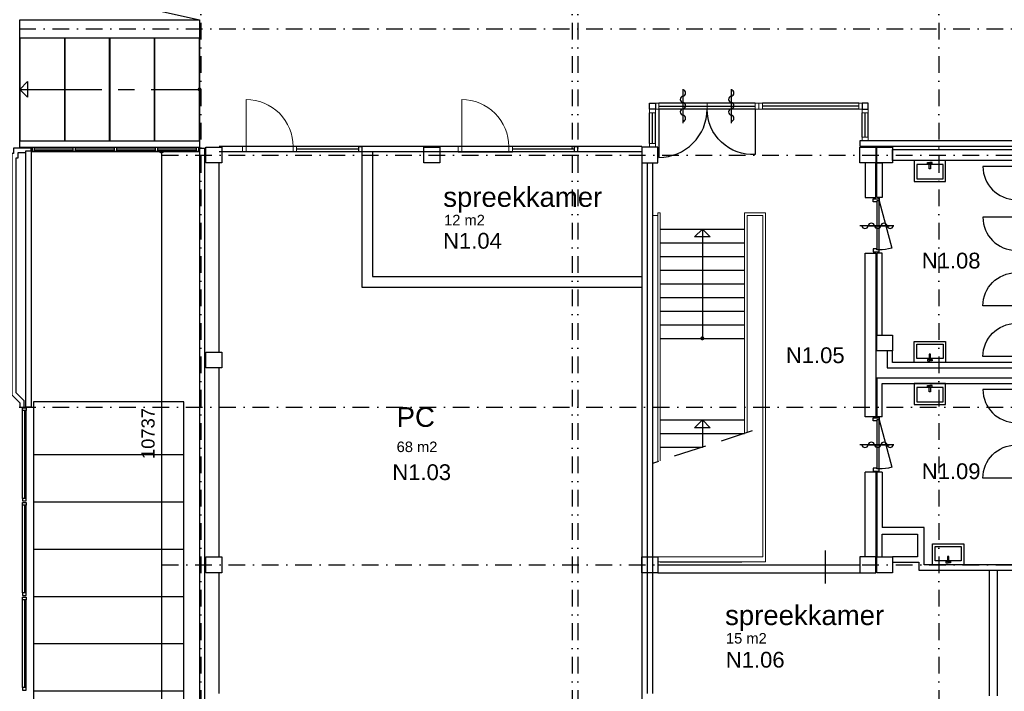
# Model space of a CAD drawing. Header units: millimetres. Extents: x 1137596 to 6076935, y -417599 to 265181.
# Tile 26 of 47: x 1260646 to 1279389, y -318879 to -306097. Entities that reach past the tile are written whole.
import ezdxf
from ezdxf.enums import TextEntityAlignment as Align

# ---------------------------------------------------------------- set-up
doc = ezdxf.new("R2010")
doc.units = ezdxf.units.MM
doc.header["$LTSCALE"] = 50
doc.header["$PDMODE"] = 3
doc.header["$PDSIZE"] = 1
for name, pattern in [('CENTER', [50, 31.25, -6.25, 6.25, -6.25]), ('DASHDOT2', [12.7, 6.35, -3.175, 0, -3.175]), ('DASHED', [18.75, 12.5, -6.25])]:
    doc.linetypes.add(name, pattern=pattern)
doc.layers.get('0').update_dxf_attribs({"linetype": 'CONTINUOUS'})
doc.layers.get('DEFPOINTS').update_dxf_attribs({"linetype": 'CONTINUOUS'})
for name, color, linetype in [('AL21----_BUITENWAND', 3, 'CONTINUOUS'), ('AL21K---_ISOLATIE', 1, 'CONTINUOUS'), ('AL22----_BINNENWAND', 3, 'CONTINUOUS'), ('AL24----_TRAPPEN', 1, 'CONTINUOUS'), ('AL27----_DAKEN', 7, 'CONTINUOUS'), ('AL28----_KONSTRUKTIES', 4, 'CONTINUOUS'), ('AL31----_BUITENKOZIJN', 2, 'CONTINUOUS'), ('AL32----_BINNENKOZIJN', 7, 'CONTINUOUS'), ('AL32----_BINNENKOZIJN_1', 1, 'CONTINUOUS'), ('AL34----_BALUSTRADES', 1, 'CONTINUOUS'), ('bib', 7, 'CONTINUOUS'), ('bib @ 100', 7, 'CONTINUOUS'), ('BiKoz-Draai-Az', 8, 'CONTINUOUS'), ('BiKoz-Hout-Az', 8, 'CONTINUOUS'), ('BiKoz-Hout-Drs', 2, 'CONTINUOUS'), ('BuKoz-Hout-Drs', 2, 'CONTINUOUS'), ('DIM25', 1, 'CONTINUOUS'), ('Sanitair-Alg-Az', 1, 'CONTINUOUS'), ('Stramien-Alg-Az', 9, 'DASHDOT2'), ('TXT25-Oppvl', 2, 'CONTINUOUS'), ('TXT35', 3, 'CONTINUOUS')]:
    doc.layers.add(name, color=color, linetype=linetype)
doc.styles.add('BOS3', font='arial.ttf')
doc.dimstyles.new('BOS3', dxfattribs={"dimtxt": 2.5, "dimasz": 1.25, "dimexe": 1.25, "dimexo": 0, "dimgap": 1.25, "dimtad": 1, "dimdec": 3, "dimdsep": 46, "dimtxsty": 'BOS3', "dimblk": 'SMALL', "dimblk1": 'SMALL', "dimblk2": 'SMALL', "dimsah": 1, "dimcen": 2.5, "dimclrd": 1, "dimclre": 1, "dimclrt": 2, "dimadec": 4, "dimazin": 2, "dimtfac": 0.4, "dimtdec": 0, "dimtix": 1, "dimtmove": 2, "dimatfit": 3, "dimfxl": 1.25, "dimfxlon": 1, "dimtvp": 1, "dimtolj": 1, "dimarcsym": 0})

# ---------------------------------------------------------------- blocks, each defined once
blk = doc.blocks.new('P-K-39-001S_P04624')
at = {"color": 0, "lineweight": 0}
blk.add_lwpolyline([(-67, 0), (-67, -114), (0, -114), (0, 0)], close=True, dxfattribs=at)
blk = doc.blocks.new('h651-06-')
at = {"color": 0, "linetype": 'ByBlock'}
blk.add_line((-324, 0), (324, 0), dxfattribs=at)
for centre, start, end in [((-252, -10), 9.4623, 170.5377), ((-132, 10), 189.4623, 350.5377), ((-12, -10), 9.4623, 170.5377), ((108, 10), 189.4623, 350.5377), ((228, -10), 9.4623, 170.5377)]:
    blk.add_arc(centre, 60.8, start, end, dxfattribs=at)
blk = doc.blocks.new('P-K-39-001X_P04624')
at = {"color": 0, "lineweight": 0}
blk.add_lwpolyline([(67, 0), (67, -114), (0, -114), (0, 0)], close=True, dxfattribs=at)
blk = doc.blocks.new('P-K-39-001Y_P04624')
at = {"color": 0, "lineweight": 0}
blk.add_lwpolyline([(-67, 0), (-67, 114), (0, 114), (0, 0)], close=True, dxfattribs=at)
blk = doc.blocks.new('P-K-39-00CY_P04624')
at = {"color": 0, "lineweight": 0}
blk.add_lwpolyline([(-3, 0), (-3, 114), (0, 114), (0, 0)], close=True, dxfattribs=at)
blk = doc.blocks.new('P-K-39-001_P04624')
at = {"color": 0, "lineweight": 0}
blk.add_lwpolyline([(67, 0), (67, 114), (0, 114), (0, 0)], close=True, dxfattribs=at)
blk = doc.blocks.new('stramienen')
at = {"layer": 'Stramien-Alg-Az'}
for points in [[(731225.4193, -557711.0234), (731225.4193, -629125.5137)], [(738293.5755, -557711.0234), (738293.5755, -629125.5137)], [(738399.443, -557711.0234), (738399.443, -629125.5137)], [(745270.6695, -557711.0234), (745270.6695, -629125.5137)], [(703629.6064, -577517.1403), (776404.4348, -577517.1403)], [(730479.0455, -579918.0172), (776404.4348, -579918.0172)], [(703629.6064, -584717.1403), (776404.4348, -584717.1403)], [(730479.0455, -587717.0956), (776404.4348, -587717.0956)]]:
    blk.add_lwpolyline(points, dxfattribs=at)
blk = doc.blocks.new('*U234')
at = {"layer": 'BiKoz-Draai-Az'}
blk.add_line((-188, 0), (-188, 630), dxfattribs=at)
blk.add_arc((-188, 0), 630, 90, 180, dxfattribs=at)
at = {"layer": 'Sanitair-Alg-Az'}
blk.add_lwpolyline([(-1021, 0), (-75, 0), (-75, 20), (-1021, 20)], close=True, dxfattribs=at)
blk = doc.blocks.new('wast')
at = {"layer": 'Sanitair-Alg-Az'}
for points in [[(-300, 0), (-300, -400), (300, -400), (300, 0)], [(-250, -77), (-250, -350), (250, -350), (250, -77)], [(0, -60), (-46.5, -60), (-46.5, -35), (0, -35)], [(-15, -64), (15, -64), (15, -157), (-15, -157)], [(0, -60), (46.5, -60), (46.5, -35), (0, -35)]]:
    blk.add_lwpolyline(points, close=True, dxfattribs=at)
blk = doc.blocks.new('tijdelijk verdieping')
at = {"color": 3}
blk.add_lwpolyline([(620, -7800), (620, -8100), (320, -8100), (320, -7800)], close=True, dxfattribs=at)
at = {"layer": 'AL22----_BINNENWAND'}
for points in [[(0, 120), (0, 20), (4450, 20), (4450, 120)], [(4150, -45), (4150, -255), (620, -255), (620, -45)], [(100, -300), (100, -962), (300, -962), (300, -300)], [(420, -300), (420, -962), (320, -962), (320, -300)], [(420, -3580), (420, -2016), (320, -2016), (320, -3580)]]:
    blk.add_lwpolyline(points, close=True, dxfattribs=at)
for points in [[(100, -5131), (100, -2016), (300, -2016), (300, -5131)], [(4250, -4100), (620, -4100), (620, -3880), (520, -3880), (520, -4200), (4250, -4200)], [(4250, -4400), (320, -4400), (320, -5131)], [(420, -5131), (420, -4500), (4250, -4500)], [(420, -5131), (420, -5131), (420, -5131), (100, -5131)], [(300, -6185), (300, -7800), (100, -7800), (100, -6185)], [(420, -6185), (420, -6185), (420, -6185), (100, -6185)], [(320, -6185), (320, -7800), (420, -7800), (420, -7365)], [(420, -6185), (420, -7240)], [(1220, -7800), (1220, -7240), (420, -7240)], [(420, -7365), (1095, -7365), (1095, -7800)], [(1095, -7800), (620, -7800), (620, -7900), (1120, -7900), (1120, -8050), (4150, -8050), (4150, -7950), (1220, -7950), (1220, -7800)]]:
    blk.add_lwpolyline(points, dxfattribs=at)
at = {"layer": 'AL28----_KONSTRUKTIES'}
for points in [[(0, -300), (0, 0), (300, 0), (300, -300)], [(0, -300), (0, 0), (300, 0), (300, -300)], [(620, 0), (620, -300), (320, -300), (320, 0)], [(620, 0), (620, -300), (320, -300), (320, 0)], [(620, -3580), (620, -3880), (320, -3880), (320, -3580)], [(0, -7800), (0, -8100), (300, -8100), (300, -7800)], [(0, -7800), (0, -8100), (300, -8100), (300, -7800)], [(620, -7800), (620, -8100), (320, -8100), (320, -7800)]]:
    blk.add_lwpolyline(points, close=True, dxfattribs=at)
at = {"layer": 'AL32----_BINNENKOZIJN', "linetype": 'Continuous'}
for points in [[(367, -972), (367, -1022), (324, -1022), (324, -1039), (253, -1039), (253, -982), (353, -982), (353, -972)], [(367, -1956), (324, -1956), (324, -1939), (253, -1939), (253, -1996), (353, -1996), (353, -2006), (367, -2006)], [(367, -5141), (367, -5191), (324, -5191), (324, -5208), (253, -5208), (253, -5151), (353, -5151), (353, -5141)], [(367, -6125), (324, -6125), (324, -6108), (253, -6108), (253, -6165), (353, -6165), (353, -6175), (367, -6175)]]:
    blk.add_lwpolyline(points, close=True, dxfattribs=at)
for points in [[(324, -1027), (324, -1951)], [(364, -1956), (364, -1022)], [(324, -5196), (324, -6120)], [(364, -6125), (364, -5191)]]:
    blk.add_lwpolyline(points, dxfattribs=at)
at = {"layer": 'AL32----_BINNENKOZIJN_1', "linetype": 'Continuous'}
for points in [[(364, -1022), (606, -1924, -0.065543), (364, -1956, -0.065543)], [(364, -5191), (606, -6094, -0.065543), (364, -6125, -0.065543)]]:
    blk.add_lwpolyline(points, format="xyb", dxfattribs=at)
at = {"layer": 'AL32----_BINNENKOZIJN_1'}
for points in [[(164, -1498), (564, -1498)], [(164, -5667), (564, -5667)]]:
    blk.add_lwpolyline(points, dxfattribs=at)
at = {"layer": 'AL32----_BINNENKOZIJN', "linetype": 'Continuous', "rotation": 270}
blk.add_blockref('P-K-39-001S_P04624', (158, 120), dxfattribs=at)
at = {"layer": 'AL32----_BINNENKOZIJN', "rotation": 180}
for p in [(324, -1498), (324, -5667)]:
    blk.add_blockref('h651-06-', p, dxfattribs=at)
at = {"layer": 'bib'}
for p in [(1331, -255), (1331, -4500)]:
    blk.add_blockref('wast', p, dxfattribs=at)
at = {"layer": 'bib', "rotation": 90}
for p in [(2970, -180), (2970, -1146), (2970, -4425)]:
    blk.add_blockref('*U234', p, dxfattribs=at)
at = {"layer": 'bib'}
for name, p, xscale, rotation in [('*U234', (2970, -3209), -1.000000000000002, 90), ('*U234', (2970, -4175), -1.000000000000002, 90), ('wast', (1331, -4100), -1, 180), ('*U234', (2970, -6488), -1.000000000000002, 90), ('wast', (1679, -7950), -1, 180)]:
    blk.add_blockref(name, p, dxfattribs=dict(at, xscale=xscale, rotation=rotation))
blk = doc.blocks.new('_Small')
at = {"color": 0, "linetype": 'ByBlock', "lineweight": -2}
blk.add_circle((0, 0), 0.25, dxfattribs=at)
blk = doc.blocks.new('*D152')
at = {"layer": 'DEFPOINTS', "color": 0, "transparency": 16777216}
for p in [(1263974, -308605), (1263343, -319342), (1264289, -319342)]:
    blk.add_point(p, dxfattribs=at)
at = {"layer": 'DIM25', "color": 1, "lineweight": -2, "transparency": 16777216}
for p, q in [((1263468, -308605), (1263218, -308605)), ((1263343, -308605), (1263343, -319342)), ((1263468, -319342), (1263218, -319342))]:
    blk.add_line(p, q, dxfattribs=at)
at = {"layer": 'DIM25', "color": 1, "lineweight": -2, "transparency": 16777216, "xscale": 125, "yscale": 125, "zscale": 125}
for p, rotation in [((1263343, -308605), 90), ((1263343, -319342), 270)]:
    blk.add_blockref('_Small', p, dxfattribs=dict(at, rotation=rotation))
at = {"layer": 'DIM25', "color": 2, "transparency": 16777216, "insert": (1263090, -313973), "char_height": 250, "attachment_point": 5, "rotation": 90, "style": 'BOS3'}
blk.add_mtext('\\A1;10737', dxfattribs=at)
blk = doc.blocks.new('Bos bikozijn linksdr B1030 simpel')
at = {"layer": 'BiKoz-Draai-Az', "lineweight": 0}
blk.add_lwpolyline([(67, -51), (67, -947, 0.414214), (963, -51, 0.414214)], format="xyb", dxfattribs=at)
at = {"layer": 'BiKoz-Hout-Az', "lineweight": 0}
for points in [[(67, 51), (963, 51)], [(67, -51), (963, -51)]]:
    blk.add_lwpolyline(points, dxfattribs=at)
at = {"layer": 'BiKoz-Hout-Drs', "lineweight": 0}
for points in [[(0, 51), (0, -51), (67, -51), (67, 51)], [(963, 51), (963, -51), (1030, -51), (1030, 51)]]:
    blk.add_lwpolyline(points, close=True, dxfattribs=at)
blk = doc.blocks.new('*U252')
at = {"layer": 'TXT25-Oppvl', "style": 'BOS3'}
blk.add_attdef('OPPERVLAKTE2', (0, -3), '', height=2, dxfattribs=at)
at = {"layer": 'TXT35', "style": 'BOS3'}
for tag, p, height in [('RUIMTENUMMER', (0, 4), 3), ('RUIMTENAAM', (0, 0), 2.5)]:
    blk.add_attdef(tag, p, '', height=height, dxfattribs=at)

msp = doc.modelspace()

# ---------------------------------------------------------------- linework, layer by layer
at = {"color": 3}
for p, q in [((1272490.6853, -308511.3639), (1264440.6844, -308511.3704)), ((1272490.6854, -308611.3638), (1264440.6845, -308611.3704)), ((1272490.684, -308821.5643), (1272490.6924, -319071.5636)), ((1272590.684, -308821.5642), (1272590.6923, -318921.5616)), ((1272690.684, -308821.5641), (1272690.6923, -318921.5616)), ((1275975.9453, -316200.2286), (1275975.9453, -316829.9361)), ((1272790.691, -316471.5646), (1276640.6916, -316471.5646)), ((1272790.691, -316621.5646), (1276640.6916, -316621.5646))]:
    msp.add_line(p, q, dxfattribs=at)
at = {"layer": 'AL21----_BUITENWAND'}
for p, q in [((1279106.3856, -318964.6997), (1279106.3825, -316571.555)), ((1279256.3856, -318964.6995), (1279256.3825, -316571.5548))]:
    msp.add_line(p, q, dxfattribs=at)
for points in [[(1260865.688, -308590.5735), (1260865.688, -313471.5726), (1260765.689, -313471.5726), (1260765.689, -308590.5735)], [(1264170.6843, -308546.5809), (1264070.6839, -308546.5809), (1264070.6841, -319341.5751), (1264934.8035, -319341.5646), (1264934.8035, -319241.5636), (1264170.6938, -319241.5636)]]:
    msp.add_lwpolyline(points, close=True, dxfattribs=at)
for points in [[(1264440.686, -312421.5726), (1264440.6831, -308821.5737)], [(1264440.688, -316321.5726), (1264440.6841, -312721.5736)], [(1260865.688, -313471.5726), (1260905.688, -313471.5724), (1260905.8211, -342271.5726), (1260865.6772, -342271.5728)], [(1264440.6841, -318921.5731), (1264440.6841, -316621.5741)]]:
    msp.add_lwpolyline(points, dxfattribs=at)
at = {"layer": 'AL21K---_ISOLATIE'}
msp.add_lwpolyline([(1260865.688, -308590.5735), (1260865.6636, -308541.5748), (1260530.689, -308541.5748), (1260530.689, -308641.574), (1260495.687, -308641.574), (1260495.687, -313236.2171), (1260645.6763, -313386.2054), (1260645.6763, -313471.5726), (1260730.6763, -313471.5726), (1260730.6763, -313350.9979), (1260580.687, -313201.0096), (1260580.687, -308726.5723), (1260615.687, -308726.5723), (1260615.687, -308626.5749), (1260765.689, -308626.5749), (1260765.689, -308590.5735)], close=True, dxfattribs=at)
at = {"layer": 'AL24----_TRAPPEN'}
for points in [[(1264055.6851, -304571.5716), (1260645.687, -305334.0735), (1264070.6704, -306096.6007)], [(1267161.1447, -308613.7967), (1267161.145, -311187.0938), (1268456.7332, -311187.0938), (1272490.6858, -311187.0905)], [(1267361.1447, -308613.7967), (1267361.145, -310987.0938), (1268456.7332, -310987.0938), (1272490.6857, -310987.0905)]]:
    msp.add_lwpolyline(points, dxfattribs=at)
for points in [[(1260645.687, -306446.5736), (1260645.687, -308401.5724), (1260645.687, -308401.5724), (1260645.687, -306446.5736)], [(1261501.938, -306446.5736), (1261501.938, -308401.5724), (1261501.938, -308401.5724), (1261501.938, -306446.5736)], [(1262358.699, -306446.5733), (1262358.699, -308401.5724), (1262358.1855, -308401.5724), (1262358.1855, -306446.5733)], [(1263214.439, -306446.5736), (1263214.439, -308401.5724), (1263214.439, -308401.5724), (1263214.439, -306446.5736)], [(1264070.6714, -306446.564), (1264070.6714, -308401.5724), (1264070.6714, -308401.5724), (1264070.6714, -306446.564)], [(1260645.687, -307424.073), (1260795.687, -307274.073), (1260795.687, -307574.073)], [(1273640.6855, -310081.5625), (1273790.6855, -310231.5625), (1273490.6855, -310231.5625)], [(1273640.6899, -313711.5632), (1273790.6899, -313861.5632), (1273490.6899, -313861.5632)]]:
    msp.add_lwpolyline(points, close=True, dxfattribs=at)
at = {"layer": 'AL24----_TRAPPEN', "linetype": 'CENTER'}
msp.add_lwpolyline([(1260645.687, -307424.073), (1264070.6885, -307424.0711)], dxfattribs=at)
at = {"layer": 'AL24----_TRAPPEN', "const_width": 37.5}
for points in [[(1264051.9214, -307424.0682, 1), (1264089.4214, -307424.0682, 1)], [(1273621.9373, -312161.5608, 1), (1273659.4373, -312161.5608, 1)]]:
    msp.add_lwpolyline(points, format="xyb", close=True, dxfattribs=at)
at = {"layer": 'AL24----_TRAPPEN', "linetype": 'Continuous'}
for points in [[(1272840.6851, -310081.5643), (1274440.6859, -310081.5625)], [(1273640.6855, -310081.5625), (1273640.6874, -312161.5626)], [(1272840.686, -310341.5646), (1274440.6859, -310341.5629)], [(1272840.686, -310601.5631), (1274440.6859, -310601.5631)], [(1272840.686, -310861.5633), (1274440.6859, -310861.5633)], [(1272840.686, -311121.5636), (1274440.6859, -311121.5636)], [(1272840.6869, -311381.5638), (1274440.6859, -311381.5619)], [(1272840.6869, -311641.5641), (1274440.6859, -311641.5621)], [(1272840.6869, -311901.5643), (1274440.6877, -311901.5624)], [(1272840.6869, -312161.5646), (1274440.6877, -312161.5626)], [(1272840.6888, -313711.565), (1274440.6877, -313711.5631)], [(1273640.6883, -313711.5631), (1273640.6892, -314231.5636)], [(1272840.6888, -313971.5631), (1274440.6877, -313971.5631)], [(1272840.6888, -314231.5636), (1273640.6892, -314231.5636)]]:
    msp.add_lwpolyline(points, dxfattribs=at)
at = {"layer": 'AL24----_TRAPPEN', "linetype": 'DASHED'}
msp.add_lwpolyline([(1274590.6894, -313921.5626), (1272690.689, -314541.5641)], dxfattribs=at)
at = {"layer": 'AL27----_DAKEN'}
msp.add_lwpolyline([(1263770.686, -313371.5736), (1260905.6781, -313371.5736), (1260905.6851, -335171.5746), (1263770.6903, -335171.5746)], close=True, dxfattribs=at)
for points in [[(1260905.679, -314371.5736), (1263770.686, -314371.5736)], [(1260905.6797, -315271.5721), (1263770.686, -315271.5721)], [(1260905.6804, -316171.5726), (1263770.686, -316171.5726)], [(1260905.6811, -317071.5712), (1263770.686, -317071.5712)], [(1260905.6819, -317971.5741), (1263770.686, -317971.5741)], [(1260905.6826, -318871.5731), (1263770.686, -318871.5731)]]:
    msp.add_lwpolyline(points, dxfattribs=at)
at = {"layer": 'AL28----_KONSTRUKTIES'}
for points in [[(1264490.6841, -308521.5722), (1264490.6841, -308821.5737), (1264190.6851, -308821.5737), (1264190.6851, -308521.5722)], [(1268640.6845, -308521.5666), (1268640.6845, -308821.568), (1268340.6851, -308821.568), (1268340.6851, -308521.5666)], [(1272490.684, -308521.5647), (1272490.684, -308821.5643), (1272790.6845, -308821.5643), (1272790.6845, -308521.5647)], [(1264490.688, -312421.5724), (1264490.688, -312721.5719), (1264190.688, -312721.5719), (1264190.688, -312421.5724)], [(1264490.6909, -316321.5724), (1264490.6909, -316621.5741), (1264190.6919, -316621.5741), (1264190.6919, -316321.5724)], [(1272490.6915, -316621.5646), (1272490.6915, -316321.565), (1272790.691, -316321.565), (1272790.691, -316621.5646)]]:
    msp.add_lwpolyline(points, close=True, dxfattribs=at)
at = {"layer": 'AL31----_BUITENKOZIJN'}
for points in [[(1260701.6782, -315206.5707), (1260701.6762, -313536.5687)], [(1260740.6772, -315206.5687), (1260740.6772, -313536.5687)], [(1260758.6782, -315206.5687), (1260758.6762, -313536.5687)], [(1260771.6792, -315206.5687), (1260771.6772, -313536.5687)], [(1260701.6802, -317006.5721), (1260701.6802, -315336.5697)], [(1260740.6811, -317006.5702), (1260740.6791, -315336.5697)], [(1260758.6802, -317006.5702), (1260758.6802, -315336.5697)], [(1260771.6792, -317006.5702), (1260771.6792, -315336.5697)], [(1260701.6821, -318806.5731), (1260701.6781, -317136.5712)], [(1260740.6811, -318806.5692), (1260740.6791, -317136.5712)], [(1260758.6802, -318806.5692), (1260758.6782, -317136.5712)], [(1260771.6812, -318806.5692), (1260771.6792, -317136.5712)]]:
    msp.add_lwpolyline(points, dxfattribs=at)
for points in [[(1260771.6772, -313486.5682), (1260771.6772, -313536.5687), (1260701.6782, -313536.5687), (1260701.6782, -313486.5682)], [(1260701.6782, -315206.5687), (1260701.6782, -315256.5692), (1260771.6792, -315256.5692), (1260771.6792, -315206.5687)], [(1260771.6792, -315286.5692), (1260771.6792, -315336.5697), (1260701.6782, -315336.5697), (1260701.6782, -315286.5692)], [(1260701.6802, -317006.5702), (1260701.6802, -317056.5682), (1260771.6792, -317056.5682), (1260771.6792, -317006.5702)], [(1260771.6792, -317086.5702), (1260771.6792, -317136.5712), (1260701.6802, -317136.5712), (1260701.6802, -317086.5702)], [(1260701.6821, -318806.5692), (1260701.6821, -318856.5702), (1260771.6811, -318856.5702), (1260771.6811, -318806.5692)]]:
    msp.add_lwpolyline(points, close=True, dxfattribs=at)
at = {"layer": 'AL32----_BINNENKOZIJN', "linetype": 'Continuous'}
for points in [[(1272632.6836, -307801.5649), (1272632.6836, -307687.5649), (1272746.6836, -307687.5649), (1272746.6836, -307801.5649)], [(1276798.6836, -307801.5649), (1276798.6836, -307687.5649), (1276684.6836, -307687.5649), (1276684.6836, -307801.5649)]]:
    msp.add_lwpolyline(points, close=True, dxfattribs=at)
for points in [[(1273729.6836, -307687.5649), (1272813.6836, -307687.5649)], [(1272813.6836, -307744.5649), (1274648.6836, -307744.5649)], [(1274648.6836, -307687.5649), (1273732.6836, -307687.5649)], [(1276617.6836, -307687.5649), (1274782.6836, -307687.5649)], [(1276617.6836, -307744.5649), (1274782.6836, -307744.5649)], [(1272632.6836, -308454.3739), (1272632.6836, -307868.5649)], [(1272689.6836, -308454.3739), (1272689.6836, -307868.5649)], [(1272746.6836, -308454.3739), (1272746.6836, -307868.5649)], [(1273729.6836, -307801.5649), (1272813.6836, -307801.5649)], [(1274648.6836, -307801.5649), (1273732.6836, -307801.5649)], [(1276617.6836, -307801.5649), (1274782.6836, -307801.5649)], [(1276684.6836, -308334.5649), (1276684.6836, -307868.5649)], [(1276741.6836, -308334.5649), (1276741.6836, -307868.5649)], [(1276798.6836, -308334.5649), (1276798.6836, -307868.5649)]]:
    msp.add_lwpolyline(points, dxfattribs=at)
at = {"layer": 'AL32----_BINNENKOZIJN'}
for points in [[(1260865.688, -308604.5735), (1264070.6848, -308604.5823)], [(1260930.6636, -308534.5733), (1261658.6714, -308534.5753)], [(1260930.6655, -308573.5746), (1261658.6714, -308573.5766)], [(1260930.6655, -308591.5734), (1261658.6714, -308591.5754)], [(1261708.6675, -308534.5771), (1262443.1753, -308534.5771)], [(1261708.6694, -308573.5765), (1262443.1753, -308573.5785)], [(1261708.6694, -308591.5753), (1262443.1753, -308591.5773)], [(1262493.1743, -308534.5789), (1263227.6792, -308534.5789)], [(1262493.1763, -308573.5784), (1263227.6792, -308573.5803)], [(1262493.1763, -308591.5772), (1263227.6792, -308591.5792)], [(1263277.6782, -308534.5808), (1264005.6841, -308534.5808)], [(1263277.6802, -308573.5802), (1264005.6841, -308573.5822)], [(1263277.6802, -308591.5791), (1264005.6841, -308591.5811)], [(1272840.6907, -316414.5666), (1274390.691, -316414.5645)]]:
    msp.add_lwpolyline(points, dxfattribs=at)
for points in [[(1260880.6645, -308526.5738), (1260880.6645, -308596.5731), (1260930.6655, -308596.5731), (1260930.6655, -308526.5738)], [(1261658.6714, -308526.5757), (1261658.6714, -308596.575), (1261708.6694, -308596.575), (1261708.6694, -308526.5757)], [(1262493.1763, -308596.5769), (1262493.1763, -308526.5776), (1262443.1753, -308526.5776), (1262443.1753, -308596.5769)], [(1263227.6792, -308526.5795), (1263227.6792, -308596.5787), (1263277.6802, -308596.5787), (1263277.6802, -308526.5795)], [(1264005.6841, -308526.5813), (1264005.6841, -308596.5806), (1264055.6851, -308596.5806), (1264055.6851, -308526.5813)]]:
    msp.add_lwpolyline(points, close=True, dxfattribs=at)
at = {"layer": 'AL32----_BINNENKOZIJN_1', "linetype": 'Continuous'}
for points in [[(1272813.6836, -307801.5649), (1272813.6836, -308717.5649, 0.4142135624), (1273729.6836, -307801.5649, 0.4142135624)], [(1274648.6836, -307801.5649), (1274648.6836, -308660.5649, -0.4319252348), (1273732.6836, -307801.5649, -0.4319252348)]]:
    msp.add_lwpolyline(points, format="xyb", dxfattribs=at)
at = {"layer": 'AL34----_BALUSTRADES'}
for points in [[(1264070.6704, -306096.6007), (1264070.6704, -306446.5736), (1260645.687, -306446.5736), (1260645.687, -306096.6007)], [(1260645.689, -308526.5738), (1260645.689, -308401.5724), (1264070.6714, -308401.5724), (1264070.6714, -308526.5738)]]:
    msp.add_lwpolyline(points, close=True, dxfattribs=at)
at = {"layer": 'AL34----_BALUSTRADES', "linetype": 'Continuous', "lineweight": 18}
for points in [[(1272790.6892, -314491.5636), (1272790.6854, -309771.5636), (1272840.6851, -309771.5636), (1272840.6888, -314491.5636)], [(1274440.6877, -313971.5631), (1274440.6859, -309771.5616), (1274840.6847, -309771.5616), (1274840.6903, -316414.5626), (1274790.6916, -316414.5626)], [(1272790.6854, -309821.5641), (1272690.6853, -309821.5641)], [(1274790.6916, -316321.5631), (1274790.686, -309821.5622), (1274490.6846, -309821.5622), (1274490.6883, -313954.1946)], [(1274790.6917, -316414.5626), (1272790.6911, -316414.5646), (1272790.691, -316321.565), (1274790.6916, -316321.5631)]]:
    msp.add_lwpolyline(points, dxfattribs=at)
at = {"layer": 'BuKoz-Hout-Drs'}
for p, q in [((1267101.4529, -308561.3682), (1265918.0567, -308562.3692)), ((1271207.2983, -308561.3682), (1270023.9021, -308562.3692))]:
    msp.add_line(p, q, dxfattribs=at)
for points in [[(1267161.1447, -308611.3682), (1267101.4529, -308611.3682), (1267101.4529, -308511.3682), (1267161.1447, -308511.3682)], [(1271266.9901, -308611.3682), (1271207.2983, -308611.3682), (1271207.2983, -308511.3682), (1271266.9901, -308511.3682)]]:
    msp.add_lwpolyline(points, close=True, dxfattribs=at)

# ---------------------------------------------------------------- block references
msp.add_blockref('stramienen', (532869.4244, 271245.5598))
at = {"layer": 'AL22----_BINNENWAND'}
msp.add_blockref('tijdelijk verdieping', (1276640.6841, -308521.561), dxfattribs=at)
at = {"layer": 'AL32----_BINNENKOZIJN', "linetype": 'Continuous', "rotation": 269.9999999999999}
for name, p in [('h651-06-', (1273271.6836, -307744.5649)), ('h651-06-', (1274190.6836, -307744.5649)), ('P-K-39-001X_P04624', (1272746.6836, -307801.5649)), ('P-K-39-001X_P04624', (1276798.6836, -307801.5649)), ('P-K-39-001S_P04624', (1272746.6836, -308521.3739)), ('P-K-39-001S_P04624', (1272746.6836, -308521.3739)), ('P-K-39-001S_P04624', (1276798.6836, -308401.5649))]:
    msp.add_blockref(name, p, dxfattribs=at)
at = {"layer": 'AL32----_BINNENKOZIJN', "linetype": 'Continuous'}
for name, p in [('P-K-39-001_P04624', (1272746.6836, -307801.5649)), ('P-K-39-00CY_P04624', (1273732.6836, -307801.5649)), ('P-K-39-001Y_P04624', (1274715.6836, -307801.5649)), ('P-K-39-001_P04624', (1274715.6836, -307801.5649)), ('P-K-39-001Y_P04624', (1276684.6836, -307801.5649))]:
    msp.add_blockref(name, p, dxfattribs=at)
at = {"layer": 'bib', "color": 1, "lineweight": 0, "xscale": -1, "rotation": 180}
for p in [(1264888.0567, -308562.3692), (1268993.9021, -308563.8323)]:
    msp.add_blockref('Bos bikozijn linksdr B1030 simpel', p, dxfattribs=at)
at = {"layer": 'bib @ 100'}
ref = msp.add_blockref('*U252', (1268705.4068, -310854.6696), dxfattribs=dict(at, xscale=100, yscale=100, zscale=100))
ref.add_attrib('RUIMTENUMMER', 'N1.04', (1268705.4068, -310454.6696), dxfattribs={"layer": 'TXT35', "height": 300, "style": 'BOS3'})
ref = msp.add_blockref('*U252', (1277817.3764, -311231.271), dxfattribs=dict(at, xscale=100, yscale=100, zscale=100))
ref.add_attrib('RUIMTENUMMER', 'N1.08', (1277817.3764, -310831.271), dxfattribs={"layer": 'TXT35', "height": 300, "style": 'BOS3'})
ref = msp.add_blockref('*U252', (1275230.8812, -313032.5995), dxfattribs=dict(at, xscale=100, yscale=100, zscale=100))
ref.add_attrib('RUIMTENUMMER', 'N1.05', (1275230.8812, -312632.5995), dxfattribs={"layer": 'TXT35', "height": 300, "style": 'BOS3'})
ref = msp.add_blockref('*U252', (1267738.8425, -315258.6799), dxfattribs=dict(at, xscale=100, yscale=100, zscale=100))
ref.add_attrib('RUIMTENUMMER', 'N1.03', (1267738.8425, -314858.6799), dxfattribs={"layer": 'TXT35', "height": 300, "style": 'BOS3'})
ref = msp.add_blockref('*U252', (1277817.3764, -315240.2723), dxfattribs=dict(at, xscale=100, yscale=100, zscale=100))
ref.add_attrib('RUIMTENUMMER', 'N1.09', (1277817.3764, -314840.2723), dxfattribs={"layer": 'TXT35', "height": 300, "style": 'BOS3'})
ref = msp.add_blockref('*U252', (1274087.6082, -318828.2315), dxfattribs=dict(at, xscale=100, yscale=100, zscale=100))
ref.add_attrib('RUIMTENUMMER', 'N1.06', (1274087.6082, -318428.2315), dxfattribs={"layer": 'TXT35', "height": 300, "style": 'BOS3'})

# ---------------------------------------------------------------- texts
at = {"style": 'BOS3'}
for s, p in [('spreekkamer', (1268708.1892, -309658.674)), ('PC', (1267821.2579, -313846.0834)), ('spreekkamer', (1274073.8076, -317618.4804))]:
    msp.add_text(s, height=375, dxfattribs=at).set_placement(p)
at = {"color": 1, "style": 'BOS3'}
for s, p in [('12 m2', (1269112.524, -310010.4638)), ('68 m2', (1268209.2349, -314326.0212)), ('15 m2', (1274478.1424, -317970.2702))]:
    msp.add_text(s, height=200, dxfattribs=at).set_placement(p, align=Align.CENTER)

# ---------------------------------------------------------------- dimensions: what is measured, and where the dimension line sits
at = {"layer": 'DIM25'}
dim = msp.add_linear_dim(base=(1263342.7784, -319341.5724), p1=(1263973.6182, -308604.572), p2=(1264288.5774, -319341.5724), angle=90, dimstyle='BOS3', override={"dimscale": 0, "dimtxt": 2.5, "dimasz": 1.25, "dimexe": 1.25, "dimexo": 1.25, "dimgap": 1.25, "dimclrt": 2, "dimfxl": 1.25, "dimfxlon": 1}, dxfattribs=at)
dim.commit()
dim.dimension.update_dxf_attribs({"geometry": '*D152', "text_midpoint": (1263090.0499, -313973.0722)})

doc.saveas('drawing.dxf')
